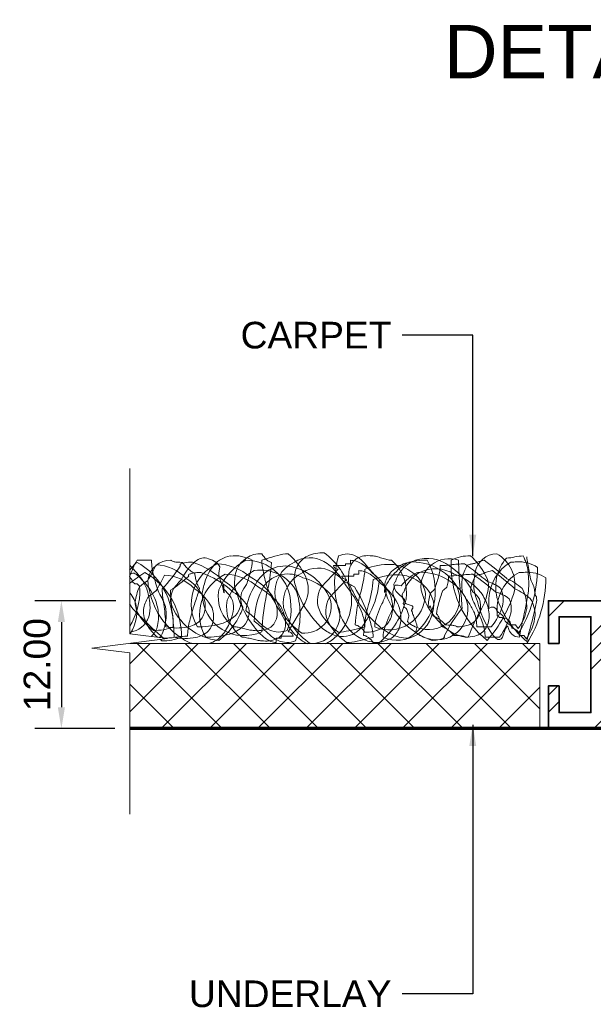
# Model space of a CAD drawing. Header units: millimetres. Extents: x -125 to 137, y -35 to 67.
# Tile 1 of 4: x -125 to -71, y -26 to 67. Entities that reach past the tile are written whole.
import ezdxf

# ---------------------------------------------------------------- set-up
doc = ezdxf.new("R2010")
doc.units = ezdxf.units.MM
for name, color, linetype, lineweight in [('FS-DETAIL', 3, 'Continuous', 35), ('FS-DETAIL-HATCH', 253, 'Continuous', 13), ('FS-DETAIL-THIN', 8, 'Continuous', 18), ('FS-DETAIL-WIDE', 4, 'Continuous', 70), ('FS-DIM', 14, 'Continuous', 15), ('FS-TEXT', 7, 'Continuous', 25)]:
    doc.layers.add(name, color=color, linetype=linetype, lineweight=lineweight)
doc.styles.add('Arial', font='arial.ttf', dxfattribs={"height": 2.5})
doc.dimstyles.new('Diagonal_2.5mm Arial', dxfattribs={"dimtxt": 2.5, "dimasz": 2, "dimexe": 2.5, "dimexo": 5, "dimgap": 1, "dimtad": 1, "dimzin": 0, "dimdsep": 46, "dimtxsty": 'Arial', "dimcen": 2, "dimdle": 4, "dimclrd": 256, "dimclre": 256, "dimclrt": 50, "dimaunit": 1, "dimadec": 0, "dimazin": 0, "dimtfac": 1, "dimtix": 1, "dimtmove": 2, "dimatfit": 3, "dimfxl": 1, "dimtvp": 1, "dimtolj": 1, "dimtzin": 0, "dimarcsym": 0})
doc.dimstyles.new('Diagonal_2.5mm Arial$7', dxfattribs={"dimtxt": 2.5, "dimasz": 2, "dimexe": 2.5, "dimexo": 5, "dimgap": 1, "dimtad": 0, "dimzin": 0, "dimdsep": 46, "dimtxsty": 'Arial', "dimcen": 2, "dimdle": 4, "dimclrd": 1, "dimclre": 256, "dimclrt": 7, "dimaunit": 1, "dimadec": 0, "dimazin": 0, "dimtfac": 1, "dimtix": 1, "dimtmove": 2, "dimatfit": 3, "dimfxl": 1, "dimtvp": 1, "dimtolj": 1, "dimtzin": 0, "dimarcsym": 0})

# ---------------------------------------------------------------- blocks, each defined once
blk = doc.blocks.new('*D0')
at = {"layer": 'Defpoints', "color": 0, "transparency": 16777216}
for p in [(-110.837, 12), (-120.952, 0), (-110.919, 0)]:
    blk.add_point(p, dxfattribs=at)
at = {"layer": 'FS-DIM', "lineweight": -2, "transparency": 16777216}
for p, q in [((-115.837, 12), (-123.452, 12)), ((-120.952, 10), (-120.952, 2)), ((-115.919, 0), (-123.452, 0))]:
    blk.add_line(p, q, dxfattribs=at)
at = {"layer": 'FS-DIM', "transparency": 16777216}
for points in [[(-121.285, 10), (-120.619, 10), (-120.952, 12)], [(-121.285, 2), (-120.619, 2), (-120.952, 0)]]:
    blk.add_solid(points, dxfattribs=at)
at = {"layer": 'FS-DIM', "color": 50, "transparency": 16777216, "insert": (-123.228, 6), "char_height": 2.5, "attachment_point": 5, "rotation": 90, "style": 'Arial'}
blk.add_mtext('\\A1;12.00', dxfattribs=at)
blk = doc.blocks.new('CARPET_H_PROFILE_THICK')
at = {"layer": 'FS-DETAIL-HATCH'}
for p, q in [((2515.562, 1932.173), (2514.878, 1932.341)), ((2547.452, 1932.343), (2546.101, 1932.343)), ((2514.782, 1931.197), (2514.097, 1931.365)), ((2530.163, 1929.828), (2528.566, 1931.499)), ((2539.683, 1931.737), (2539.796, 1931.131)), ((2529.382, 1928.853), (2527.785, 1930.524)), ((2539.345, 1929.662), (2538.783, 1929.056)), ((2522.406, 1928.734), (2522.977, 1929.239)), ((2521.626, 1928.069), (2522.196, 1928.263)), ((2522.46, 1928.242), (2522.47, 1928.256)), ((2531.689, 1928.349), (2533.266, 1925.629)), ((2521.679, 1927.576), (2521.69, 1927.591)), ((2522.064, 1926.603), (2521.95, 1927.108)), ((2512.886, 1925.831), (2513.111, 1925.225)), ((2514.193, 1926.098), (2515.562, 1926.098)), ((2521.284, 1925.628), (2521.169, 1926.133)), ((2513.413, 1925.123), (2514.782, 1925.123)), ((2545.204, 1925.218), (2545.21, 1925.209))]:
    blk.add_line(p, q, dxfattribs=at)
at = {"layer": 'FS-DETAIL-HATCH', "flags": 128}
for points in [[(2529.022, 1931.836), (2527.882, 1931.836), (2527.882, 1932.004), (2527.425, 1932.004), (2527.425, 1932.341)], [(2528.242, 1930.86), (2527.101, 1930.86), (2527.101, 1931.029), (2526.645, 1931.029), (2526.645, 1931.365)], [(2547.903, 1930.323), (2547.677, 1930.121), (2547.452, 1930.121), (2547.227, 1929.919)], [(2513.737, 1927.782), (2513.965, 1927.95), (2514.193, 1927.95), (2514.422, 1927.808)], [(2512.956, 1926.806), (2513.185, 1926.974), (2513.413, 1926.974), (2513.641, 1927.143)], [(2511.684, 1925.93), (2511.912, 1926.267), (2512.368, 1926.267)], [(2510.903, 1924.954), (2511.131, 1925.291), (2511.588, 1925.291)], [(2532.815, 1925.225), (2533.941, 1925.225), (2533.941, 1925.023), (2534.391, 1925.023), (2534.391, 1924.619)]]:
    blk.add_lwpolyline(points, dxfattribs=at)
at = {"layer": 'FS-DETAIL-HATCH'}
for centre, radius, start, end in [((2491.392, 1935.442), 19.678, 349.44845, 350.97779), ((2514.868, 1930.826), 4.143, 152.36608, 173.91236), ((2508.934, 1932.724), 1.927, 348.9974, 357.69716), ((2511.135, 1929.133), 3.615, 76.38776, 89.00911), ((2515.38, 1929.998), 3.409, 120.02392, 189.06951), ((2512.836, 1936.159), 3.614, 256.38742, 269.00877), ((2528.581, 1913.226), 23.52, 125.63576, 132.33118), ((2509.652, 1929.843), 4.129, 342.50987, 40.88041), ((2513.602, 1930.805), 2.146, 11.23252, 88.07766), ((2509.062, 1931.817), 8.907, 308.24376, 3.39109), ((2519.709, 1928.568), 5.489, 130.40845, 154.17004), ((2516.32, 1929.282), 3.469, 61.93006, 92.79292), ((2486.006, 1932.9), 31.276, 354.08724, 358.98041), ((2518.15, 1929.829), 2.662, 353.68405, 109.14492), ((2520.232, 1929.105), 3.411, 64.09554, 121.23624), ((2525.476, 1929.426), 6.025, 151.03695, 187.37499), ((2520.342, 1925.932), 6.413, 72.64879, 91.22316), ((2526.146, 1929.286), 3.99, 129.98574, 188.77656), ((2523.524, 1934.076), 1.733, 271.9504, 285.63194), ((2521.482, 1942.251), 10.159, 284.29928, 287.18589), ((2527.485, 1922.84), 10.159, 104.29895, 107.18592), ((2525.443, 1931.014), 1.734, 91.95002, 105.63123), ((2525.78, 1929.964), 2.811, 81.91771, 98.09002), ((2525.923, 1931.025), 1.74, 60.45826, 81.68567), ((2528.477, 1930.115), 3.049, 120.90487, 136.28047), ((2527.508, 1930.259), 2.083, 92.2847, 123.27747), ((2525.923, 1931.157), 1.628, 16.3231, 58.15646), ((2527.74, 1931.131), 1.802, 63.75555, 117.40583), ((2534.056, 1927.534), 6.914, 127.07926, 163.50758), ((2519.943, 1930.193), 8.965, 346.19246, 16.55468), ((2529.997, 1929.6), 3.452, 64.832, 91.80966), ((2531.24, 1929.822), 2.753, 58.63605, 118.64002), ((2530.481, 1930.784), 2.176, 29.47747, 63.12773), ((2537.586, 1927.989), 6.578, 131.05622, 154.28887), ((2537.201, 1928.173), 4.168, 89.53058, 161.73509), ((2533.123, 1928.935), 4.017, 73.65157, 87.9605), ((2529.042, 1913.17), 20.299, 71.97305, 75.12528), ((2534.307, 1933.462), 1.453, 300.56074, 312.68418), ((2533.851, 1934.022), 2.175, 311.50469, 330.43339), ((2544.193, 1960.294), 29.2, 252.31756, 253.17726), ((2530.343, 1932.513), 5.402, 347.98506, 358.19792), ((2535.857, 1930.521), 2.431, 22.87278, 92.68766), ((2538.311, 1929.245), 3.518, 83.3235, 118.29018), ((2540.978, 1932.457), 4.336, 181.49638, 196.11332), ((2534.735, 1927.515), 5.436, 22.04526, 62.61555), ((2538.28, 1930.199), 2.579, 41.59764, 80.16759), ((2540.899, 1930.98), 1.433, 118.00373, 148.09421), ((2541.791, 1929.578), 3.092, 106.33683, 120.40165), ((2541.169, 1931.624), 0.954, 66.76832, 105.02426), ((2540.712, 1930.597), 2.079, 45.27533, 66.35495), ((2543.823, 1933.078), 0.884, 285.60825, 294.98231), ((2544.014, 1932.674), 0.437, 294.6004, 310.82143), ((2544.322, 1930.208), 2.136, 10.42788, 90.60841), ((2539.843, 1932.423), 6.258, 344.85308, 359.27482), ((2539.306, 1927.654), 9.399, 19.45159, 29.92515), ((2511.581, 1929.101), 3.09, 85.74402, 123.85895), ((2521.47, 1931.674), 11.612, 180.03269, 212.56097), ((2389.889, 1954.261), 122.911, 348.8174, 349.4885), ((2512.443, 1950.934), 18.761, 268.06597, 269.77168), ((2527.801, 1912.25), 23.52, 125.63576, 132.33118), ((2510.126, 1928.478), 4.322, 3.46275, 58.73831), ((2535.172, 1905.967), 31.923, 125.34919, 130.24936), ((2515.619, 1932.174), 0.0566, 181.25091, 214.99088), ((2515.664, 1932.208), 0.113, 215.96084, 236.42631), ((2515.814, 1932.444), 0.393, 237.26336, 253.85611), ((2516.475, 1934.638), 2.684, 253.31462, 260.19815), ((2521.852, 1926.223), 6.716, 120.30533, 151.53247), ((2515.592, 1929.485), 2.544, 72.79667, 80.3697), ((2516.246, 1931.581), 0.349, 54.50331, 73.60144), ((2516.332, 1931.728), 0.18, 39.38851, 49.34801), ((2516.133, 1931.627), 0.401, 26.51396, 32.50768), ((2512.696, 1929.717), 4.332, 20.88085, 28.8273), ((2516.535, 1920.462), 11.543, 82.66656, 89.1671), ((2521.596, 1927.249), 4.936, 85.89022, 148.50044), ((2519.451, 1928.129), 3.411, 64.09554, 121.23624), ((2519.158, 1940.469), 8.635, 262.3496, 268.84663), ((2523.047, 1931.943), 4.064, 181.50284, 196.6455), ((2523.3, 1928.783), 2.95, 119.68583, 171.70676), ((2520.105, 1929.376), 3.231, 17.15577, 59.97041), ((2523.763, 1928.61), 3.344, 92.90698, 125.12149), ((2519.18, 1927.358), 5.555, 40.03737, 60.08815), ((2521.302, 1929.001), 3.197, 45.22097, 72.67615), ((2523.801, 1926.132), 5.822, 67.20803, 92.04358), ((2517.405, 1938.326), 10.686, 313.11376, 320.59172), ((2528.859, 1928.029), 4.69, 122.12511, 139.02084), ((2526.728, 1929.284), 2.083, 92.2847, 123.27747), ((2535.009, 1923.75), 12.169, 135.87879, 140.1847), ((2537.675, 1932.544), 11.665, 185.1377, 196.88991), ((2524.228, 1930.683), 3.387, 351.83431, 15.9656), ((2528.563, 1932.03), 0.531, 270.36629, 306.70394), ((2532.23, 1928.344), 4.527, 120.67552, 139.46798), ((2528.643, 1931.935), 0.406, 305.61543, 326.79625), ((2528.789, 1931.842), 0.234, 326.30663, 358.49273), ((2530.459, 1928.846), 2.753, 58.63605, 118.64002), ((2534.028, 1926.802), 5.051, 105.56733, 160.74775), ((2529.783, 1930.478), 2.935, 2.41594, 27.96458), ((2535.835, 1927.624), 3.792, 80.59564, 152.80015), ((2531.372, 1929.314), 3.141, 351.9069, 65.53563), ((2533.573, 1928.753), 3.051, 25.25832, 107.16186), ((2534.834, 1932.434), 0.292, 271.47464, 290.35059), ((2552.633, 1933.3), 17.829, 183.72702, 193.43695), ((2534.714, 1932.778), 0.657, 289.70764, 300.30452), ((2517.262, 1934.796), 18.678, 344.80971, 349.48985), ((2533.955, 1926.539), 5.436, 22.04526, 62.61555), ((2540.145, 1926.955), 5.052, 91.94876, 130.8628), ((2534.313, 1930.176), 3.998, 356.69179, 18.82405), ((2544.957, 1924.334), 8.292, 109.0219, 133.66901), ((2538.174, 1928.213), 4.196, 329.7371, 64.60826), ((2537.05, 1929.157), 4.19, 15.43553, 41.09021), ((2537.749, 1927.634), 6.268, 27.22032, 45.09058), ((2542.221, 1928.069), 4.104, 79.11791, 89.53407), ((2540.268, 1934.222), 3.602, 304.70639, 312.36714), ((2540.414, 1934.153), 3.453, 311.35294, 319.24319), ((2545.861, 1927.751), 4.174, 92.53026, 135.75004), ((2542.632, 1930.053), 2.078, 74.28002, 79.9046), ((2542.174, 1932.643), 1.134, 318.96239, 327.88536), ((2542.813, 1932.24), 0.378, 328.13485, 337.79577), ((2543.048, 1932.147), 0.126, 336.67441, 357.65902), ((2543.229, 1937.202), 5.061, 269.37564, 275.75967), ((2543.008, 1931.349), 0.729, 62.45621, 75.17823), ((2543.23, 1931.779), 0.245, 47.96544, 61.9472), ((2543.326, 1931.884), 0.103, 22.29832, 48.36704), ((2543.31, 1931.918), 0.119, 316.08994, 341.88592), ((2555.279, 1939.364), 14.067, 212.35333, 223.68577), ((2543.357, 1931.9), 0.0679, 344.16892, 19.82936), ((2543.543, 1934.116), 1.959, 275.67223, 285.31517), ((2550.836, 1926.293), 6.76, 119.56012, 181.64891), ((2561.814, 1939.533), 17.843, 205.25495, 210.65298), ((2551.942, 1927.242), 5.928, 133.77348, 155.11283), ((2535.176, 1920.837), 16.745, 39.16709, 42.60479), ((2549.966, 1929.899), 2.675, 132.71903, 142.62705), ((2510.8, 1928.126), 3.09, 85.74402, 123.85895), ((2520.69, 1930.699), 11.612, 180.03269, 212.03642), ((2558.149, 1907.014), 53.12, 153.85131, 154.52251), ((2520.271, 1930.148), 9.589, 173.30622, 184.18078), ((2511.662, 1949.958), 18.761, 268.06597, 269.77168), ((2514.812, 1925.695), 5.335, 112.82578, 130.98349), ((2509.641, 1927.658), 4.039, 5.91312, 61.18868), ((2534.392, 1904.991), 31.923, 125.34919, 130.24936), ((2516.447, 1929.85), 2.011, 146.52084, 173.74114), ((2514.838, 1931.198), 0.0566, 181.25091, 214.99088), ((2514.883, 1931.232), 0.113, 215.96084, 236.42631), ((2515.033, 1931.468), 0.393, 237.26336, 253.85611), ((2515.694, 1933.662), 2.684, 253.31462, 260.19815), ((2519.544, 1925.674), 5.685, 109.11084, 140.33798), ((2514.812, 1928.509), 2.544, 72.79667, 80.3697), ((2515.466, 1930.605), 0.349, 54.50331, 73.60144), ((2515.551, 1930.752), 0.18, 39.38851, 49.34801), ((2515.352, 1930.651), 0.401, 26.51396, 32.50768), ((2510.037, 1930.022), 5.795, 354.87666, 11.96435), ((2511.916, 1928.741), 4.332, 20.88085, 28.8273), ((2515.754, 1919.486), 11.543, 82.66656, 89.1671), ((2520.816, 1926.273), 4.936, 85.89022, 148.50044), ((2513.336, 1930.001), 3.634, 348.49058, 20.28352), ((2518.377, 1939.493), 8.635, 262.3496, 268.84663), ((2522.266, 1930.967), 4.064, 181.50284, 196.6455), ((2536.212, 1935.652), 17.742, 195.94416, 199.89467), ((2519.325, 1928.4), 3.231, 17.15577, 59.97041), ((2522.983, 1927.635), 3.344, 92.90698, 125.12149), ((2518.4, 1926.382), 5.555, 40.03737, 60.08815), ((2523.021, 1925.157), 5.822, 67.20803, 92.04358), ((2520.281, 1928.126), 4.22, 28.09971, 41.67199), ((2522.249, 1929.805), 1.962, 354.34696, 48.30029), ((2528.998, 1926.41), 5.965, 128.08316, 151.6835), ((2528.079, 1927.054), 4.69, 122.12511, 139.02084), ((2532.826, 1931.107), 8.138, 184.10077, 207.39136), ((2536.894, 1931.568), 11.665, 185.1377, 196.88991), ((2527.782, 1931.054), 0.531, 270.36629, 306.70394), ((2535.219, 1925.687), 8.527, 138.94944, 149.97284), ((2531.449, 1927.369), 4.527, 120.67552, 139.46798), ((2527.863, 1930.959), 0.406, 305.61543, 326.79625), ((2528.008, 1930.866), 0.234, 326.30663, 358.49273), ((2532.951, 1925.981), 4.828, 102.66738, 157.8478), ((2534.218, 1929.627), 2.833, 154.58271, 206.80108), ((2530.591, 1928.338), 3.141, 351.9069, 65.53563), ((2533.284, 1928.204), 2.851, 37.32622, 119.22976), ((2530.459, 1930.768), 2.262, 339.68382, 355.7882), ((2539.671, 1925.409), 6.069, 117.8123, 144.11627), ((2539.364, 1925.98), 5.052, 91.94876, 130.8628), ((2554.961, 1936.248), 18.823, 195.3893, 199.18546), ((2544.176, 1923.358), 8.292, 109.0219, 133.66901), ((2537.393, 1927.238), 4.196, 329.7371, 64.60826), ((2530.642, 1933.437), 9.473, 340.48761, 343.51868), ((2538.386, 1931.194), 1.411, 341.6531, 357.46443), ((2545.344, 1926.718), 4.656, 122.08018, 152.8939), ((2541.44, 1927.093), 4.104, 79.11791, 89.53407), ((2538.366, 1931.376), 3.666, 337.88256, 344.96415), ((2536.512, 1931.934), 5.602, 344.37042, 348.88444), ((2540.582, 1931.194), 1.467, 346.5829, 357.54941), ((2542.042, 1931.301), 0.169, 271.80747, 288.97395), ((2545.08, 1926.775), 4.174, 92.53026, 135.75004), ((2541.951, 1931.586), 0.469, 288.14975, 296.5081), ((2541.579, 1932.32), 1.292, 296.76429, 304.92767), ((2541.851, 1929.078), 2.078, 74.28002, 79.9046), ((2542.227, 1930.373), 0.729, 62.45621, 75.17823), ((2542.449, 1930.803), 0.245, 47.96544, 61.9472), ((2542.545, 1930.908), 0.103, 22.29832, 48.36704), ((2542.529, 1930.943), 0.119, 316.08994, 341.88592), ((2550.195, 1938.815), 10.988, 226.38199, 237.71444), ((2542.576, 1930.924), 0.0679, 344.16892, 19.82936), ((2550.056, 1925.317), 6.76, 119.56012, 181.64891), ((2538.732, 1925.898), 6.501, 34.09373, 45.07385), ((2561.033, 1938.557), 17.843, 205.25495, 210.65298), ((2528.275, 1935.617), 18.259, 339.75658, 344.66351), ((2551.161, 1926.266), 5.928, 133.77348, 155.11283), ((2544.029, 1930.325), 2.409, 345.31883, 6.42515), ((2540.857, 1922.447), 9.761, 49.20673, 54.93536), ((2539.956, 1920.288), 12.836, 50.29187, 58.1941), ((2549.186, 1928.923), 2.675, 131.73043, 142.62705), ((2548.066, 1930.207), 0.972, 110.61887, 132.81959), ((2547.848, 1930.778), 0.361, 65.75608, 110.18195), ((2548.355, 1930.304), 0.453, 139.99647, 177.51078), ((2547.817, 1930.771), 0.381, 39.94872, 62.01215), ((2549.407, 1929.436), 1.817, 133.72231, 140.36974), ((2547.59, 1930.591), 0.67, 32.81673, 39.25967), ((2529.542, 1926.261), 19.68, 169.44855, 170.97803), ((2514.032, 1924.72), 5.335, 112.82578, 130.98349), ((2514.355, 1928.007), 3.493, 150.57691, 183.04865), ((2515.66, 1928.622), 2.587, 155.31781, 193.24444), ((2515.48, 1926.966), 3.493, 105.51204, 128.43164), ((2520.453, 1930.522), 6.023, 184.31034, 201.2441), ((2509.612, 1930.767), 6.325, 338.5961, 348.48105), ((2514.054, 1929.453), 2.083, 351.77282, 23.56576), ((2538.398, 1926.702), 21.489, 172.0381, 176.93259), ((2520.091, 1928.751), 2.911, 158.26717, 284.29083), ((2523.051, 1935.103), 7.07, 228.56548, 232.51599), ((2501.658, 1923.305), 18.177, 15.69844, 19.90373), ((2514.139, 1931.4), 6.913, 316.40666, 344.36026), ((2514.068, 1923.854), 7.938, 42.32426, 46.52955), ((2522.52, 1927.807), 2.95, 119.68583, 171.70676), ((2517.556, 1931.322), 6.862, 288.68336, 345.56955), ((2523.089, 1927.577), 2.418, 86.82001, 100.39229), ((2528.217, 1925.434), 5.965, 128.08316, 151.6835), ((2522.067, 1930.151), 1.288, 314.9332, 357.12134), ((2522.702, 1929.828), 0.701, 21.64196, 45.61076), ((2521.678, 1929.119), 1.774, 2.27873, 29.47188), ((2522.459, 1929.241), 1.774, 2.27873, 29.47188), ((2526.14, 1929.546), 2.078, 176.80578, 193.5208), ((2523.481, 1929.17), 0.763, 10.6236, 40.07077), ((2538.58, 1922.484), 13.667, 147.47634, 160.00369), ((2536.883, 1922.878), 11.485, 141.96729, 154.49464), ((2530.014, 1925.138), 5.548, 111.19147, 122.21487), ((2524.127, 1931.474), 3.68, 325.41274, 339.77555), ((2531.908, 1928.53), 4.585, 167.81614, 233.98218), ((2528.097, 1928.563), 2.423, 329.92249, 31.4867), ((2525.058, 1932.05), 7.802, 322.78118, 344.63283), ((2538.941, 1927.794), 5.942, 163.51976, 199.99421), ((2538.89, 1924.433), 6.069, 117.8123, 144.11627), ((2521.983, 1935.51), 14.438, 326.22958, 337.14276), ((2529.29, 1926.445), 7.167, 1.54018, 29.11832), ((2531.811, 1926.994), 5.46, 6.51608, 34.09422), ((2531.941, 1926.402), 6.393, 26.6621, 34.92488), ((2541.048, 1927.115), 3.694, 119.45638, 153.27615), ((2534.353, 1930.705), 4.023, 335.80374, 349.11353), ((2536.436, 1928.893), 3.402, 304.76669, 11.20815), ((2525.825, 1930.267), 13.508, 355.88018, 359.1774), ((2538.58, 1929.687), 0.844, 11.73505, 27.15008), ((2539.194, 1929.817), 0.217, 314.33334, 11.18928), ((2540.756, 1929.352), 1.412, 161.65398, 177.46492), ((2548.5, 1927.109), 9.473, 160.48758, 163.51907), ((2544.563, 1925.742), 4.656, 122.08018, 152.8939), ((2537.581, 1928.895), 3.768, 3.01028, 21.43794), ((2541.283, 1930.044), 0.454, 313.95128, 331.55565), ((2544.524, 1930.268), 2.978, 190.6595, 203.00089), ((2540.46, 1930.525), 1.406, 330.2699, 337.85495), ((2539.473, 1927.983), 4.898, 9.78097, 18.57093), ((2523.218, 1930.156), 21.117, 352.3481, 358.291), ((2529.236, 1930.549), 15.895, 350.80523, 356.74813), ((2538.151, 1931.409), 8.381, 334.56582, 348.33444), ((2554.019, 1927.441), 7.801, 162.88214, 174.75169), ((2553.475, 1929.456), 6.269, 178.17184, 211.89652), ((2536.471, 1930.507), 10.772, 355.46691, 356.87215), ((2543.374, 1927.997), 4.276, 5.34359, 25.4821), ((2511.021, 1928.637), 1.088, 166.22038, 182.21458), ((2513.268, 1928.921), 3.35, 185.59186, 195.97414), ((2510.317, 1928.803), 0.364, 148.11669, 165.25887), ((2510.162, 1928.897), 0.183, 119.76862, 147.59651), ((2511.997, 1928.979), 1.928, 168.99787, 177.69741), ((2513.042, 1927.187), 2.956, 148.12303, 180.59477), ((2534.773, 1932.806), 24.298, 187.94241, 194.7248), ((2505.207, 1931.597), 8.902, 309.41674, 340.335), ((2524.098, 1933.106), 12.622, 196.78878, 221.02294), ((2514.428, 1927.801), 2.112, 154.02783, 191.95445), ((2514.7, 1925.99), 3.493, 105.51204, 128.43164), ((2545.667, 1927.674), 31.246, 178.04632, 179.75427), ((2519.396, 1926.356), 5.153, 145.12734, 161.10017), ((2517.774, 1927.981), 2.573, 163.99434, 189.51568), ((2518.238, 1926.749), 3.521, 130.57042, 146.54325), ((2508.658, 1931.42), 7.794, 331.15551, 343.10224), ((2512.037, 1931.814), 5.482, 320.48043, 332.42716), ((2519.31, 1927.775), 2.911, 158.26717, 284.29083), ((2524.742, 1929.591), 5.324, 190.15554, 239.08406), ((2515.356, 1927.869), 4.77, 1.287, 16.18106), ((2523.775, 1929.204), 3.394, 179.92134, 293.78803), ((2521.286, 1929.175), 1.288, 314.9332, 357.12134), ((2529.453, 1930.351), 7.441, 192.99621, 230.37948), ((2522.506, 1928.603), 0.165, 127.23287, 191.43261), ((2522.735, 1928.653), 0.399, 191.97315, 205.81205), ((2521.921, 1928.852), 0.701, 21.64196, 45.61076), ((2525.359, 1928.57), 2.078, 176.80578, 193.5208), ((2524.326, 1928.622), 1.043, 147.01845, 176.46562), ((2527.674, 1927.654), 4.235, 158.01528, 173.9944), ((2530.576, 1931.33), 6.844, 199.37042, 209.12197), ((2519.546, 1932.633), 8.275, 312.14311, 336.88406), ((2512.709, 1925.494), 14.281, 3.10165, 14.85386), ((2527.317, 1927.587), 2.423, 329.92249, 31.4867), ((2528.543, 1930.669), 6.204, 303.72785, 343.15768), ((2539.456, 1927.245), 7.306, 163.19172, 199.66617), ((2538.165, 1926.987), 3.943, 149.88255, 166.86097), ((2514.75, 1924.742), 21.011, 2.41966, 12.12959), ((2537.408, 1929.198), 3.938, 244.9847, 358.47244), ((2529.362, 1931.722), 9.062, 321.6759, 342.89145), ((2540.268, 1926.139), 3.694, 119.45638, 153.27615), ((2536.279, 1928.613), 1.43, 332.17499, 357.45354), ((2535.655, 1927.918), 3.402, 304.76669, 11.20815), ((2534.699, 1928.689), 3.012, 357.34809, 11.15073), ((2539.575, 1928.435), 1.857, 169.42611, 230.95767), ((2540.094, 1928), 1.684, 141.16728, 178.65598), ((2539.349, 1929.365), 0.0683, 166.18002, 186.09161), ((2539.51, 1929.387), 0.231, 187.2181, 203.21571), ((2539.32, 1929.372), 0.039, 134.55569, 164.96173), ((2539.326, 1929.362), 0.0498, 104.87243, 131.9347), ((2539.343, 1929.297), 0.117, 88.85825, 104.75387), ((2543.732, 1927.976), 2.676, 161.17105, 183.95974), ((2561.519, 1934.976), 20.592, 196.56651, 200.12525), ((2542.516, 1928.514), 1.808, 0.9087, 9.57885), ((2552.498, 1925.131), 8.225, 149.55296, 159.68118), ((2551.747, 1926.62), 6.336, 160.25081, 172.12036), ((2540.076, 1921.471), 9.761, 49.20673, 54.93536), ((2543.467, 1927.176), 3.429, 9.28607, 29.42458), ((2550.901, 1927.419), 3.409, 158.97748, 215.43451), ((2553.567, 1925.282), 6.744, 143.69715, 150.11673), ((2538.725, 1933.974), 29.294, 191.76914, 196.19037), ((2514.971, 1928.471), 4.155, 188.99128, 217.69891), ((2519.046, 1929.993), 6.222, 198.39813, 218.75167), ((2513.299, 1927.876), 0.461, 315.8661, 332.37307), ((2544.886, 1927.009), 31.246, 178.04632, 179.75427), ((2513.468, 1927.785), 0.269, 332.95638, 359.28491), ((2506.313, 1930.803), 9.482, 326.72647, 345.68511), ((2517.678, 1927.161), 3.274, 164.68988, 190.21122), ((2531.491, 1936.24), 18.43, 205.38249, 210.42913), ((2527.636, 1922.206), 13.319, 155.82887, 161.55892), ((2525.318, 1923.027), 10.489, 149.65846, 155.38851), ((2503.826, 1917.562), 16.668, 27.37294, 38.12097), ((2515.762, 1927.049), 3.592, 4.18615, 19.08021), ((2522.995, 1928.228), 3.394, 179.92134, 293.78803), ((2523.586, 1926.413), 3.988, 161.20676, 166.55882), ((2522.383, 1926.856), 2.706, 153.68352, 161.87141), ((2518.839, 1927.41), 1.291, 21.55499, 29.97587), ((2520.373, 1927.662), 0.401, 128.25079, 146.24203), ((2521.726, 1927.937), 0.165, 127.23287, 191.43261), ((2521.954, 1927.987), 0.399, 191.97315, 205.81205), ((2522.833, 1928.402), 1.371, 205.43678, 209.53236), ((2520.67, 1927.175), 1.117, 25.88551, 29.62666), ((2521.528, 1927.585), 0.165, 8.82835, 27.7713), ((2528.538, 1925.083), 6.925, 156.68488, 160.21858), ((2520.846, 1930.41), 2.908, 297.2511, 300.7848), ((2520.682, 1928.497), 1.754, 340.48477, 346.41628), ((2523.613, 1929.068), 1.371, 205.43678, 209.53236), ((2521.763, 1928.243), 0.644, 345.76978, 358.76189), ((2522.409, 1928.372), 0.143, 269.01424, 282.19781), ((2521.45, 1927.84), 1.117, 25.88551, 29.62666), ((2522.428, 1928.285), 0.054, 281.81535, 306.13879), ((2522.308, 1928.251), 0.165, 8.82835, 27.7713), ((2522.425, 1928.27), 0.0473, 343.30062, 7.30678), ((2526.893, 1926.678), 4.235, 158.01528, 173.9944), ((2529.796, 1930.354), 6.844, 199.37042, 209.12197), ((2526.277, 1927.912), 2.821, 176.24697, 202.56185), ((2511.992, 1922.662), 13.688, 18.50513, 22.94657), ((2511.929, 1924.518), 14.281, 3.10165, 14.85386), ((2535.956, 1923.804), 10.259, 156.93264, 162.46732), ((2523.628, 1929.192), 5.149, 316.02893, 347.22796), ((2531.094, 1927.212), 2.681, 167.29503, 271.02226), ((2531.756, 1928.033), 2.534, 170.12622, 275.24888), ((2527.762, 1929.694), 6.204, 303.85867, 343.15768), ((2537.384, 1926.011), 3.943, 149.88255, 166.86097), ((2536.662, 1927.484), 2.371, 170.31017, 199.16621), ((2538.794, 1927.46), 1.857, 169.42611, 230.95767), ((2539.266, 1928.175), 1.738, 187.58296, 210.49612), ((2541.355, 1927.99), 2.945, 179.04016, 198.94509), ((2539.295, 1930.099), 5.301, 275.41873, 340.72656), ((2542.951, 1927), 2.676, 161.17105, 183.95974), ((2543.026, 1927.989), 1.973, 185.75844, 221.06105), ((2518.455, 1920.831), 24.758, 13.22298, 16.56745), ((2539.383, 1930.914), 7.056, 303.10721, 333.89936), ((2543.727, 1928.521), 0.598, 343.27935, 2.03765), ((2549.269, 1927.271), 4.541, 170.93638, 197.37254), ((2563.258, 1925.478), 18.505, 172.1379, 178.07918), ((2549.385, 1927.879), 3.146, 174.97894, 195.61827), ((2544.179, 1927.565), 2.676, 331.20072, 3.52091), ((2543.832, 1930.991), 5.137, 309.56811, 327.60111), ((2545.495, 1928.386), 2.136, 327.92809, 0.24827), ((2514.797, 1927.65), 4.736, 185.9906, 214.69823), ((2519.129, 1929.172), 7.005, 194.96226, 215.3158), ((2513.049, 1926.26), 0.681, 89.67551, 179.39394), ((2512.687, 1926.809), 0.269, 332.95638, 359.28491), ((2513.322, 1926.937), 0.269, 152.95928, 179.28546), ((2513.49, 1926.845), 0.461, 135.86803, 152.37571), ((2514.351, 1925.966), 1.692, 124.42389, 134.7805), ((2512.439, 1928.756), 1.692, 304.42402, 314.77893), ((2516.934, 1927.88), 1.728, 190.81885, 232.74765), ((2519.92, 1926.027), 4.359, 161.70552, 179.06132), ((2494.555, 1916.659), 23.406, 21.20308, 25.96185), ((2520.911, 1924.122), 3.242, 125.83593, 133.62266), ((2522.806, 1925.437), 3.988, 161.20676, 166.55882), ((2521.193, 1923.839), 3.638, 119.63565, 126.82223), ((2521.603, 1925.88), 2.706, 153.68352, 161.87141), ((2520.165, 1926.589), 1.103, 145.19288, 153.61376), ((2519.593, 1926.996), 0.401, 128.25079, 146.24203), ((2520.089, 1925.788), 1.397, 112.50293, 119.81606), ((2519.758, 1926.58), 0.539, 105.06516, 112.26321), ((2519.674, 1926.903), 0.205, 91.4456, 105.70483), ((2520.227, 1927.093), 0.559, 168.892, 178.40745), ((2521.854, 1926.821), 2.208, 166.41712, 170.11289), ((2527.757, 1924.107), 6.925, 156.68488, 160.21858), ((2515.038, 1929.589), 6.925, 336.68488, 340.21858), ((2519.902, 1927.831), 1.754, 340.48477, 346.41628), ((2520.982, 1927.577), 0.644, 345.76978, 358.76189), ((2521.628, 1927.707), 0.143, 269.01424, 282.19781), ((2521.647, 1927.62), 0.054, 281.81535, 306.13879), ((2521.644, 1927.604), 0.0473, 343.30062, 7.30678), ((2522.594, 1927.094), 0.644, 165.76978, 178.76189), ((2523.674, 1926.841), 1.754, 160.48477, 166.41628), ((2525.497, 1926.936), 2.821, 176.24697, 202.56185), ((2525.431, 1927.621), 1.929, 204.21443, 241.02873), ((2511.212, 1921.687), 13.688, 18.50513, 22.94657), ((2522.122, 1926), 3.023, 1.86965, 19.46005), ((2538.384, 1922.983), 13.318, 161.73254, 167.26722), ((2530.793, 1929.539), 5.631, 202.73298, 215.21551), ((2529.799, 1925.954), 3.745, 165.45767, 177.78344), ((2525.28, 1930.272), 5.717, 305.08209, 329.25294), ((2525.462, 1931.239), 7.001, 313.56847, 326.07074), ((2524.571, 1931.94), 10.415, 324.454, 334.67275), ((2535.882, 1926.509), 2.371, 170.31017, 199.16621), ((2535.762, 1927.229), 1.438, 201.33194, 244.15118), ((2528.398, 1934.751), 11.213, 310.2992, 314.58928), ((2543.328, 1919.696), 9.99, 127.58011, 134.95429), ((2542.552, 1929.384), 5.22, 203.61235, 216.05685), ((2540.534, 1929.637), 3.395, 231.15339, 256.1544), ((2543.238, 1928.351), 4.85, 195.74827, 212.44567), ((2542.245, 1927.013), 1.973, 185.75844, 221.06105), ((2565.466, 1924.658), 21.488, 172.8183, 178.75959), ((2523.113, 1950.339), 33.449, 310.81316, 315.82669), ((2549.456, 1927.058), 4.009, 173.8362, 194.47552), ((2543.211, 1929.696), 4.768, 304.39055, 329.15387), ((2548.337, 1927.676), 2.084, 197.98911, 264.93333), ((2475.562, 1915.999), 36.379, 14.49378, 15.64033), ((2438.941, 1913.269), 73.556, 9.2748, 10.46512), ((2512.268, 1925.284), 0.681, 89.67551, 179.39394), ((2512.541, 1925.961), 0.269, 152.95928, 179.28546), ((2512.71, 1925.87), 0.461, 135.86803, 152.37571), ((2511.125, 1926.392), 1.523, 321.11634, 343.85626), ((2513.571, 1924.99), 1.692, 124.42389, 134.7805), ((2513.574, 1925.67), 1.03, 155.09822, 163.16883), ((2511.658, 1927.781), 1.692, 304.42402, 314.77893), ((2512.749, 1926.054), 0.121, 134.64007, 155.5537), ((2512.688, 1926.116), 0.0339, 82.14438, 133.71296), ((2512.683, 1926.104), 0.0464, 55.88796, 77.45563), ((2512.649, 1926.055), 0.105, 42.93412, 55.63333), ((2512.474, 1925.9), 0.339, 29.97513, 42.00092), ((2510.946, 1925.017), 2.105, 22.782, 30.02565), ((2512.519, 1926.901), 0.461, 315.8661, 332.37307), ((2516.153, 1926.905), 1.728, 190.81885, 232.74765), ((2519.14, 1925.051), 4.359, 161.70552, 179.06132), ((2517.029, 1928.103), 1.964, 234.46715, 255.0702), ((2517.345, 1929.309), 3.211, 255.16147, 270.74664), ((2517.653, 1925.723), 0.46, 110.42676, 125.27056), ((2517.858, 1925.199), 1.023, 102.89767, 110.9421), ((2518.149, 1923.886), 2.367, 94.64458, 102.68114), ((2515.28, 1929.918), 5.072, 300.39462, 319.64092), ((2520.13, 1923.146), 3.242, 125.83593, 133.62266), ((2518.472, 1920.046), 6.221, 89.48342, 94.74165), ((2520.412, 1922.863), 3.638, 119.63565, 126.82223), ((2518.617, 1926.262), 0.0892, 152.02016, 177.00847), ((2518.805, 1926.171), 0.298, 142.81222, 153.54586), ((2519.344, 1925.758), 0.978, 133.2779, 142.60581), ((2519.308, 1924.812), 1.397, 112.50293, 119.81606), ((2518.978, 1925.605), 0.539, 105.06516, 112.26321), ((2518.893, 1925.927), 0.205, 91.4456, 105.70483), ((2519.446, 1926.117), 0.559, 168.892, 178.40745), ((2521.074, 1925.846), 2.208, 166.41712, 170.11289), ((2519.993, 1929.342), 3.508, 283.45148, 295.67966), ((2521.813, 1926.119), 0.644, 165.76978, 178.76189), ((2522.894, 1925.865), 1.754, 160.48477, 166.41628), ((2520.651, 1927.986), 2.001, 295.53176, 306.19651), ((2521.256, 1927.177), 0.991, 305.58633, 324.63028), ((2524.65, 1926.645), 1.929, 204.21443, 241.02873), ((2521.01, 1930.561), 5.765, 297.12804, 315.17992), ((2521.342, 1925.024), 3.023, 1.86965, 19.46005), ((2525.935, 1928.783), 3.192, 243.22131, 272.19073), ((2529.019, 1924.978), 3.745, 165.45767, 177.78344), ((2517.744, 1892.673), 34.443, 75.30624, 76.03432), ((2527.638, 1924.491), 1.927, 125.70803, 145.12517), ((2528.702, 1928.044), 3.06, 214.92154, 235.71032), ((2532.702, 1949.241), 24.069, 255.01903, 257.67704), ((2527.414, 1924.863), 1.495, 115.82489, 127.05001), ((2527.083, 1925.54), 0.741, 106.3701, 115.60251), ((2526.976, 1925.913), 0.353, 91.15517, 106.86257), ((2524.5, 1929.296), 5.717, 305.08209, 329.25294), ((2527.611, 1928.91), 3.833, 294.69376, 314.28665), ((2529.115, 1928.612), 4.784, 306.03513, 325.25257), ((2534.164, 1927.747), 2.143, 247.87911, 293.07892), ((2527.617, 1933.776), 11.213, 310.2992, 314.58928), ((2533.646, 1928.548), 3.088, 296.09555, 310.4709), ((2536.15, 1928.357), 2.627, 247.26774, 278.77457), ((2532.4, 1928.979), 4.984, 307.54723, 324.75606), ((2542.547, 1918.721), 9.99, 127.5801, 134.95429), ((2536.492, 1927.873), 2.112, 271.58801, 282.91478), ((2534.484, 1937.641), 12.084, 281.84334, 284.27268), ((2540.443, 1914.219), 12.084, 101.84334, 104.27268), ((2539.754, 1928.661), 3.395, 231.15339, 256.1544), ((2538.435, 1923.987), 2.112, 91.58801, 102.91478), ((2543.181, 1929.611), 5.865, 214.23903, 234.7507), ((2541.652, 1933.873), 7.776, 255.62741, 271.07839), ((2543.115, 1928.229), 2.202, 224.24239, 260.05848), ((2536.87, 1925.102), 5.854, 1.20912, 13.75967), ((2543.651, 1931.337), 5.356, 260.15783, 281.99679), ((2545.716, 1929.854), 4.097, 246.45531, 272.63809), ((2550.415, 1927.631), 5.743, 197.37685, 204.36044), ((2542.431, 1928.721), 4.768, 310.88469, 329.15387), ((2547.556, 1926.7), 2.084, 197.98911, 226.50589), ((2505.593, 1923.759), 5.361, 11.89097, 14.52474), ((2510.128, 1924.689), 0.732, 2.49187, 13.81549), ((2511.574, 1926.147), 1.024, 267.806, 315.99374), ((2513.907, 1925.51), 0.845, 199.65933, 213.7946), ((2513.535, 1925.263), 0.399, 214.08574, 236.77151), ((2513.463, 1925.195), 0.303, 241.18488, 293.87985), ((2513.191, 1925.771), 0.94, 294.8533, 318.99117), ((2511.673, 1927.205), 3.027, 317.3547, 328.01227), ((2516.249, 1927.127), 1.964, 234.46715, 255.0702), ((2516.565, 1928.333), 3.211, 255.16147, 270.74664), ((2516.319, 1928.12), 2.996, 271.09909, 300.65602), ((2516.872, 1924.747), 0.46, 110.42676, 125.27056), ((2517.077, 1924.223), 1.023, 102.89767, 110.9421), ((2517.369, 1922.911), 2.367, 94.64458, 102.68114), ((2517.691, 1919.07), 6.221, 89.48342, 94.74165), ((2517.836, 1925.286), 0.0892, 152.02016, 177.00847), ((2518.024, 1925.196), 0.298, 142.81222, 153.54586), ((2518.564, 1924.782), 0.978, 133.2779, 142.60581), ((2518.697, 1925.149), 0.0975, 166.81296, 196.46222), ((2518.748, 1925.132), 0.152, 142.15238, 165.22175), ((2518.724, 1925.161), 0.127, 198.28564, 222.19244), ((2518.814, 1925.244), 0.25, 222.24798, 236.83781), ((2519.028, 1925.586), 0.654, 237.55026, 251.99377), ((2519.393, 1926.62), 1.75, 251.09766, 257.76664), ((2519.789, 1928.181), 3.36, 256.81632, 269.41244), ((2519.213, 1928.366), 3.508, 283.45148, 295.67966), ((2519.871, 1927.01), 2.001, 295.53176, 306.19651), ((2520.475, 1926.201), 0.991, 305.58633, 324.63028), ((2521.956, 1928.704), 3.681, 270.78798, 297.20041), ((2525.154, 1927.807), 3.192, 243.22131, 272.19073), ((2524.787, 1928.366), 3.747, 268.80061, 312.81146), ((2516.963, 1891.698), 34.443, 75.30624, 76.03432), ((2526.857, 1923.516), 1.927, 125.70803, 145.12517), ((2531.922, 1948.265), 24.069, 255.01903, 257.67704), ((2526.633, 1923.887), 1.495, 115.82489, 127.05001), ((2526.302, 1924.565), 0.741, 106.3701, 115.60251), ((2526.196, 1924.938), 0.353, 91.15517, 106.86257), ((2528.177, 1927.551), 2.362, 239.49039, 295.97627), ((2528.708, 1930.48), 4.889, 256.49189, 268.34141), ((2533.197, 1925.206), 0.383, 129.11885, 177.12871), ((2533.276, 1925.161), 0.469, 91.27991, 133.07888), ((2534.982, 1926.253), 1.438, 201.33194, 244.15118), ((2532.865, 1927.573), 3.088, 296.09555, 310.4709), ((2535.37, 1927.382), 2.627, 247.26774, 278.77457), ((2533.991, 1926.951), 2.407, 292.4057, 306.93425), ((2533.704, 1936.665), 12.084, 281.84334, 284.27268), ((2539.662, 1913.244), 12.084, 101.84334, 104.27268), ((2537.654, 1923.012), 2.112, 91.58801, 102.91478), ((2540.871, 1932.897), 7.776, 255.62741, 271.07839), ((2541.73, 1927.314), 3.022, 211.19366, 235.56128), ((2542.335, 1927.253), 2.202, 224.24239, 260.05848), ((2542.87, 1930.361), 5.356, 260.15783, 281.99679), ((2541.492, 1927.342), 2.918, 284.43018, 306.74437), ((2542.551, 1918.191), 7.036, 80.71205, 88.59469), ((2544.935, 1928.878), 4.097, 246.45531, 272.63809), ((2545.142, 1934.427), 9.405, 261.09643, 268.98334), ((2542.431, 1928.721), 4.768, 304.39055, 306.87188), ((2545.653, 1925.454), 0.507, 202.24512, 207.71046), ((2545.32, 1925.29), 0.136, 216.56075, 226.44724), ((2545.442, 1925.439), 0.329, 228.93869, 249.8513), ((2546.09, 1927.154), 2.162, 249.37199, 251.89799), ((2527.927, 1929.505), 4.889, 256.49189, 268.34141), ((2530.626, 1926.717), 2.365, 233.27718, 249.3426), ((2530.626, 1926.717), 2.365, 290.21912, 303.41173), ((2533.383, 1926.771), 2.143, 247.87911, 293.07892), ((2534.367, 1926.048), 1.429, 270.9934, 292.29597), ((2535.712, 1926.897), 2.112, 271.58801, 282.91478), ((2541.492, 1927.342), 2.918, 239.73546, 254.4666)]:
    blk.add_arc(centre, radius, start, end, dxfattribs=at)

msp = doc.modelspace()

# ---------------------------------------------------------------- hatches: boundary and pattern name
at = {"layer": 'FS-DETAIL-HATCH'}
h = msp.add_hatch(dxfattribs=at)
h.set_pattern_fill('FP_3', color=256, style=0, pattern_type=2)
h.set_pattern_definition([(45, (-1470.885, -3314.3196), (-4.490128, 4.490128), []), (45, (-1469.298, -3314.3196), (9e-16, 8.980256), []), (45, (-1472.472, -3314.3196), (9e-16, 8.980256), [])])
h.paths.add_polyline_path([(-75.219, 0), (-55.019, 0), (-55.019, 1.074), (-69.719, 1.519), (-69.719, 12), (-75.219, 12), (-75.219, 8), (-74.219, 8), (-74.219, 10.5), (-71.219, 10.5), (-71.219, 1.5), (-74.219, 1.5), (-74.219, 4), (-75.219, 4)], flags=0)
h = msp.add_hatch(dxfattribs=at)
h.set_pattern_fill('FP_4', color=256, style=0, pattern_type=2)
h.set_pattern_definition([(45, (-1470.8848, -3314.3196), (-2.2627417, 2.2627417), []), (135, (-1470.8848, -3314.3196), (-2.2627417, -2.2627417), [])])
h.paths.add_polyline_path([(-112.397, 0), (-114.537, 0), (-114.537, 6.609), (-116.677, 7.305), (-114.537, 8), (-76.017, 8), (-76.017, 0), (-91.059, 0)], flags=0)

# ---------------------------------------------------------------- linework, layer by layer
at = {"layer": 'FS-DETAIL'}
msp.add_lwpolyline([(-69.719, 12), (-75.219, 12), (-75.219, 8), (-74.219, 8), (-74.219, 10.5), (-71.219, 10.5), (-71.219, 1.5), (-74.219, 1.5), (-74.219, 4), (-75.219, 4), (-75.219, 0), (-55.019, 0), (-55.019, 1.074), (-69.719, 1.519)], close=True, dxfattribs=at)
at = {"layer": 'FS-DETAIL-THIN'}
for points in [[(-114.537, 24.398), (-114.537, 8.904), (-110.981, 8.452), (-118.092, 7.548), (-114.537, 7.096), (-114.537, -8.018)], [(-114.537, 8), (-76.017, 8), (-76.017, 0), (-114.537, 0)]]:
    msp.add_lwpolyline(points, dxfattribs=at)
at = {"layer": 'FS-DETAIL-WIDE', "lineweight": 70}
msp.add_line((114.537, 0), (-114.537, 0), dxfattribs=at)

# ---------------------------------------------------------------- block references
at = {"layer": 'FS-DETAIL-HATCH', "xscale": -1}
msp.add_blockref('CARPET_H_PROFILE_THICK', (2433.616, -1916.543), dxfattribs=at)

# ---------------------------------------------------------------- texts
at = {"layer": 'FS-TEXT', "insert": (-85.036, 62.78), "char_height": 5, "width": 221.07233, "attachment_point": 4, "line_spacing_factor": 0.938532, "style": 'Arial', "bg_fill": 3, "box_fill_scale": 1.25, "bg_fill_color": 0, "bg_fill_transparency": 0}
msp.add_mtext('{\\C7;DETAIL 3: REBATED WITH CARPET AND UNDERLAY (ALPHA2)}', dxfattribs=at)
at = {"layer": 'FS-TEXT', "char_height": 2.5, "attachment_point": 6, "style": 'Arial'}
for s, insert in [('CARPET', (-89.958, 36.907)), ('UNDERLAY', (-89.958, -24.907))]:
    msp.add_mtext(s, dxfattribs=dict(at, insert=insert))

# ---------------------------------------------------------------- dimensions: what is measured, and where the dimension line sits
at = {"layer": 'FS-DIM'}
dim = msp.add_linear_dim(base=(-120.952, 0), p1=(-110.837, 12), p2=(-110.919, 0), angle=90, dimstyle='Diagonal_2.5mm Arial', dxfattribs=at)
dim.commit()
dim.dimension.update_dxf_attribs({"geometry": '*D0', "text_midpoint": (-123.228, 6)})

# ---------------------------------------------------------------- leaders
at = {"layer": 'FS-TEXT', "annotation_type": 0, "has_hookline": 1, "hookline_direction": 1}
for points, text_width in [([(-82.322, 16.187), (-82.322, 36.907), (-88.958, 36.907)], 13.922), ([(-82.322, 0.354), (-82.322, -24.907), (-88.958, -24.907)], 18.718)]:
    msp.add_leader(points, dimstyle='Diagonal_2.5mm Arial$7', override={"dimscale": 0}, dxfattribs=dict(at, text_width=text_width))

doc.saveas('drawing.dxf')
